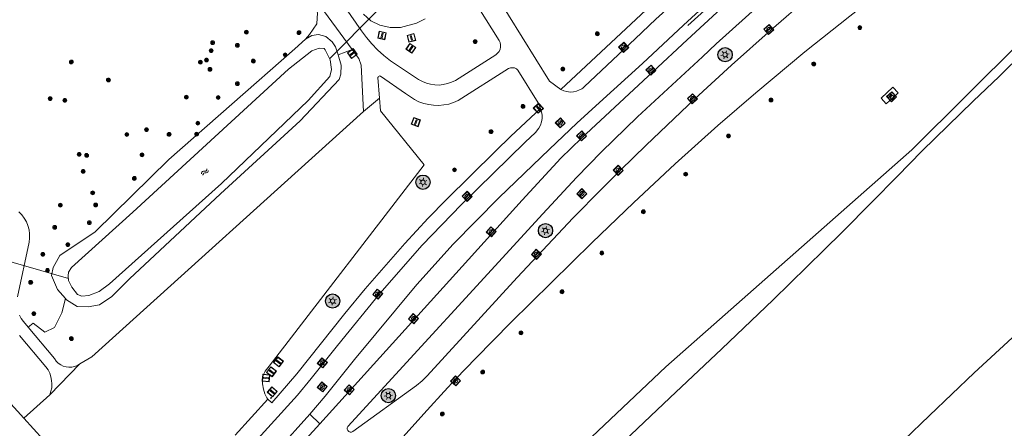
# Model space of a CAD drawing. Header units: metres. Extents: x 94279 to 96109, y 461866 to 463040.
# Tile 50 of 175: x 95088 to 95227, y 462111 to 462168. Entities that reach past the tile are written whole.
import ezdxf

# ---------------------------------------------------------------- set-up
doc = ezdxf.new("R2010")
doc.units = ezdxf.units.M
doc.layers.get('0').update_dxf_attribs({"linetype": 'CONTINUOUS'})
for name, color, linetype, lineweight in [('B-WE-OV-LICHTMAST', 252, 'CONTINUOUS', 25), ('G_GRENS_ALGEMEEN_0', 251, 'CONTINUOUS', 13), ('K_DUIKER_LIJN_-1', 251, 'CONTINUOUS', 13), ('Q_BOOM_0', 251, 'CONTINUOUS', 13), ('Q_INSPECTIE_OF_RIOOLPUT_0', 251, 'CONTINUOUS', 13), ('Q_KOLK_0', 251, 'CONTINUOUS', 13), ('Q_LICHTMAST_0', 251, 'CONTINUOUS', 13), ('Q_OPENBARE_VERLICHTINGSKAST_0', 251, 'CONTINUOUS', 13), ('Q_PAAL_STEEN_0', 251, 'CONTINUOUS', 13), ('Q_PAALTJE_0', 251, 'CONTINUOUS', 13), ('Q_VERKEERSBORDPAAL_0', 251, 'CONTINUOUS', 13), ('Q_VLAGGENMAST_0', 251, 'CONTINUOUS', 13), ('S_GBKN_SYMBOOL_WATER_0', 251, 'CONTINUOUS', 13), ('T_CULTUURGRENS_0', 251, 'CONTINUOUS', 13), ('T_HEK_LIJN_0', 251, 'CONTINUOUS', 13), ('V_WEGGRENS_0', 251, 'CONTINUOUS', 13), ('W_WATERGRENS_0', 251, 'CONTINUOUS', 13)]:
    doc.layers.add(name, color=color, linetype=linetype, lineweight=lineweight)

# ---------------------------------------------------------------- blocks, each defined once
blk = doc.blocks.new('Q_VERKEERSBORDPAAL')
for points in [[(-0.5, 0.5), (0.5, 0.5), (0.5, -0.5), (-0.5, -0.5)], [(-0.08, 0.33), (0.07, 0.33), (0.07, -0.33), (-0.08, -0.33)]]:
    blk.add_lwpolyline(points, close=True)
blk.add_lwpolyline([(-0.44, 0.46), (0.44, 0.46, -0.414214), (0.46, 0.44), (0.46, -0.44, -0.414214), (0.44, -0.46), (-0.44, -0.46, -0.414214), (-0.46, -0.44), (-0.46, 0.44), (-0.46, 0.44), (-0.46, 0.45), (-0.46, 0.45), (-0.46, 0.45), (-0.46, 0.45), (-0.46, 0.45), (-0.46, 0.45), (-0.46, 0.46), (-0.46, 0.46), (-0.46, 0.46), (-0.45, 0.46), (-0.45, 0.46), (-0.45, 0.46), (-0.45, 0.46), (-0.45, 0.46), (-0.45, 0.46), (-0.44, 0.46), (-0.44, 0.46)], format="xyb")
blk = doc.blocks.new('Q_LICHTMAST')
for points in [[(-0.26, 0.15), (-0.52, 0.3)], [(0, 0.3), (0, 0.6)], [(0.26, 0.15), (0.52, 0.3)], [(-0.26, -0.15), (-0.52, -0.3)], [(0, -0.3), (0, -0.6)], [(0.26, -0.15), (0.52, -0.3)]]:
    blk.add_lwpolyline(points)
blk.add_circle((0, 0), 0.3)
blk = doc.blocks.new('Q_VLAGGENMAST')
for points in [[(-0.5, 0.5), (0.5, 0.5), (0.5, -0.5), (-0.5, -0.5)], [(-0.08, 0.33), (0.07, 0.33), (0.07, -0.33), (-0.08, -0.33)]]:
    blk.add_lwpolyline(points, close=True)
blk.add_lwpolyline([(-0.44, 0.46), (0.44, 0.46, -0.414214), (0.46, 0.44), (0.46, -0.44, -0.414214), (0.44, -0.46), (-0.44, -0.46, -0.414214), (-0.46, -0.44), (-0.46, 0.44), (-0.46, 0.44), (-0.46, 0.45), (-0.46, 0.45), (-0.46, 0.45), (-0.46, 0.45), (-0.46, 0.45), (-0.46, 0.45), (-0.46, 0.46), (-0.46, 0.46), (-0.46, 0.46), (-0.45, 0.46), (-0.45, 0.46), (-0.45, 0.46), (-0.45, 0.46), (-0.45, 0.46), (-0.45, 0.46), (-0.44, 0.46), (-0.44, 0.46)], format="xyb")
blk = doc.blocks.new('Q_PAAL_STEEN')
for points in [[(-0.5, 0.5), (0.5, 0.5), (0.5, -0.5), (-0.5, -0.5)], [(-0.08, 0.33), (0.07, 0.33), (0.07, -0.33), (-0.08, -0.33)]]:
    blk.add_lwpolyline(points, close=True)
blk.add_lwpolyline([(-0.44, 0.46), (0.44, 0.46, -0.414214), (0.46, 0.44), (0.46, -0.44, -0.414214), (0.44, -0.46), (-0.44, -0.46, -0.414214), (-0.46, -0.44), (-0.46, 0.44), (-0.46, 0.44), (-0.46, 0.45), (-0.46, 0.45), (-0.46, 0.45), (-0.46, 0.45), (-0.46, 0.45), (-0.46, 0.45), (-0.46, 0.46), (-0.46, 0.46), (-0.46, 0.46), (-0.45, 0.46), (-0.45, 0.46), (-0.45, 0.46), (-0.45, 0.46), (-0.45, 0.46), (-0.45, 0.46), (-0.44, 0.46), (-0.44, 0.46)], format="xyb")
blk = doc.blocks.new('Q_PAALTJE')
at = {"color": 251, "true_color": 0x666666, "xscale": 0.1, "yscale": 0.1, "zscale": 0.01}
blk.add_blockref('Q_PAAL_STEEN', (0, 0), dxfattribs=at)
blk = doc.blocks.new('Q_KOLK')
blk.add_lwpolyline([(-0.5, 0.5), (0.5, 0.5), (0.5, -0.5), (-0.5, -0.5)], close=True)
for points in [[(-0.44, 0.46), (0.44, 0.46, -0.414214), (0.46, 0.44), (0.46, -0.44, -0.414214), (0.44, -0.46), (-0.44, -0.46, -0.414214), (-0.46, -0.44), (-0.46, 0.44, -0.414214), (-0.44, 0.46)], [(-0.34, 0.1, 0.380426), (-0.28, -0.18)], [(-0.01, 0.27, 0.240218), (-0.34, 0.1)], [(-0.19, 0.04, 0.853344), (-0.19, -0.03)], [(0.33, 0.11, 0.240191), (-0.01, 0.27)], [(0.18, -0.03, 0.849746), (0.18, 0.04)], [(0.27, -0.18, 0.380426), (0.33, 0.11)], [(-0.28, -0.18, 0.148452), (0.01, -0.26)], [(0.01, -0.26, 0.131742), (0.27, -0.18)]]:
    blk.add_lwpolyline(points, format="xyb")
for points in [[(-0.19, 0.04), (0.18, 0.04)], [(0.18, -0.03), (-0.19, -0.03)]]:
    blk.add_lwpolyline(points)
blk = doc.blocks.new('Q_INSPECTIE_OF_RIOOLPUT')
blk.add_lwpolyline([(-0.5, 0.5), (0.5, 0.5), (0.5, -0.5), (-0.5, -0.5)], close=True)
for points in [[(-0.44, 0.46), (0.44, 0.46, -0.414214), (0.46, 0.44), (0.46, -0.44, -0.414214), (0.44, -0.46), (-0.44, -0.46, -0.414214), (-0.46, -0.44), (-0.46, 0.44), (-0.46, 0.44), (-0.46, 0.45), (-0.46, 0.45), (-0.46, 0.45), (-0.46, 0.45), (-0.46, 0.45), (-0.46, 0.45), (-0.46, 0.46), (-0.46, 0.46), (-0.46, 0.46), (-0.45, 0.46), (-0.45, 0.46), (-0.45, 0.46), (-0.45, 0.46), (-0.45, 0.46), (-0.45, 0.46), (-0.44, 0.46), (-0.44, 0.46)], [(-0.34, 0.1, 0.380426), (-0.28, -0.18)], [(-0.01, 0.27, 0.240218), (-0.34, 0.1)], [(-0.19, 0.04, 0.853344), (-0.19, -0.03)], [(0.33, 0.11, 0.240191), (-0.01, 0.27)], [(0.18, -0.03, 0.849746), (0.18, 0.04)], [(0.27, -0.18, 0.380426), (0.33, 0.11)], [(-0.28, -0.18, 0.148452), (0.01, -0.26)], [(0.01, -0.26, 0.131742), (0.27, -0.18)]]:
    blk.add_lwpolyline(points, format="xyb")
for points in [[(-0.19, 0.04), (0.18, 0.04)], [(0.18, -0.03), (-0.19, -0.03)]]:
    blk.add_lwpolyline(points)
blk = doc.blocks.new('Q_OPENBARE_VERLICHTINGSKAST')
for points in [[(-0.5, 0.5), (0.5, 0.5), (0.5, -0.5), (-0.5, -0.5)], [(-0.26, 0.26), (0.25, 0.26), (0.25, 0.19), (-0.26, 0.19)], [(-0.26, 0.11), (0.25, 0.11), (0.25, -0.33), (-0.26, -0.33)]]:
    blk.add_lwpolyline(points, close=True)
blk.add_lwpolyline([(-0.44, 0.46), (0.44, 0.46, -0.414214), (0.46, 0.44), (0.46, -0.44, -0.414214), (0.44, -0.46), (-0.44, -0.46, -0.414214), (-0.46, -0.44), (-0.46, 0.44), (-0.46, 0.44), (-0.46, 0.45), (-0.46, 0.45), (-0.46, 0.45), (-0.46, 0.45), (-0.46, 0.45), (-0.46, 0.45), (-0.46, 0.46), (-0.46, 0.46), (-0.46, 0.46), (-0.45, 0.46), (-0.45, 0.46), (-0.45, 0.46), (-0.45, 0.46), (-0.45, 0.46), (-0.45, 0.46), (-0.44, 0.46), (-0.44, 0.46)], format="xyb")
blk.add_circle((-0.18, -0.03), 0.0354)
blk = doc.blocks.new('WATERSYMBOOL')
for points in [[(-0.5, 0.15), (-0.44, 0.21), (-0.31, 0.27), (-0.19, 0.27), (-0.06, 0.21), (0, 0.15), (0.06, 0.09), (0.19, 0.02), (0.31, 0.02), (0.44, 0.09), (0.5, 0.15)], [(-0.5, -0.15), (-0.44, -0.09), (-0.31, -0.02), (-0.19, -0.02), (-0.06, -0.09), (0, -0.15), (0.06, -0.21), (0.19, -0.27), (0.31, -0.27), (0.44, -0.21), (0.5, -0.15)]]:
    blk.add_lwpolyline(points)
blk = doc.blocks.new('Q_BOOM')
for radius in [0.27, 0.18, 0.09]:
    blk.add_circle((0, 0), radius)
blk = doc.blocks.new('LM')
at = {"linetype": 'ByBlock'}
h = blk.add_hatch(color=256, dxfattribs=at)
h.dxf.hatch_style = 1
edge = h.paths.add_edge_path()
edge.add_arc((0, 0), 1, 0, 360)
blk.add_circle((0, 0), 1, dxfattribs=at)

msp = doc.modelspace()

# ---------------------------------------------------------------- linework, layer by layer
at = {"layer": 'G_GRENS_ALGEMEEN_0'}
msp.add_line((95082.73, 462119.4), (95089.05, 462112.46), dxfattribs=at)
at = {"layer": 'K_DUIKER_LIJN_-1'}
for p, q in [((95138.57, 462169.49), (95131.92, 462162.81)), ((95095.29, 462132.01), (95082.37, 462135.75))]:
    msp.add_line(p, q, dxfattribs=at)
at = {"layer": 'T_CULTUURGRENS_0'}
msp.add_line((95133.15, 462163.35), (95135.11, 462164.11), dxfattribs=at)
for points in [[(95083.67, 462219.22), (95092.2, 462225.26), (95092.95, 462226.01), (95093.99, 462226.39), (95095.78, 462226.39), (95097.1, 462225.82), (95104.06, 462214.81), (95107.73, 462210), (95111.5, 462204.73), (95120.06, 462189.95), (95124.77, 462177.33), (95126.56, 462173.57), (95128.16, 462171.78), (95128.82, 462171.78), (95129.66, 462170.65), (95130.23, 462169.24), (95130.13, 462167.73), (95129.1, 462166.22), (95128.54, 462165.57)], [(95136.68, 462169.07), (95137.72, 462168.11), (95138.98, 462167.53), (95140.45, 462167.21), (95141.9, 462167.18), (95144.14, 462167.79), (95145.36, 462168.41)], [(95133.15, 462163.35), (95132.75, 462164.51), (95132.32, 462165.18), (95131.41, 462165.92), (95130.4, 462166.2), (95129.46, 462166.06), (95128.54, 462165.57)], [(95128.54, 462165.57), (95127.06, 462164.2), (95109.37, 462148.69), (95099.06, 462138.58), (95094.08, 462135.24), (95093.14, 462133.59), (95092.92, 462132.43), (95093.75, 462130.47), (95094.88, 462129.22)], [(95094.88, 462129.22), (95095.04, 462129.04), (95096.53, 462128.09), (95098.07, 462128.05), (95099.67, 462128.33), (95101.38, 462129.5), (95103.86, 462131.98), (95116.61, 462143.88), (95127.79, 462154.14), (95133.28, 462159.93), (95133.51, 462160.68), (95133.54, 462161.9), (95133.15, 462163.35)], [(95089.65, 462125.23), (95090.37, 462125.78), (95092.01, 462124.51), (95093.33, 462125.17), (95094.37, 462127.24), (95094.88, 462129.22)]]:
    msp.add_lwpolyline(points, dxfattribs=at)
at = {"layer": 'T_HEK_LIJN_0'}
msp.add_lwpolyline([(95220.97, 462202.3), (95219.34, 462200.88), (95182.18, 462167.5)], dxfattribs=at)
at = {"layer": 'V_WEGGRENS_0'}
for p, q in [((95211.56, 462157.91), (95211.7, 462158.04)), ((95138.95, 462157.28), (95136.69, 462155.43)), ((95096.9, 462120.06), (95092.69, 462115.74)), ((95089.05, 462112.46), (95092.69, 462115.74)), ((95123.28, 462115.12), (95118.69, 462110.07)), ((95101.05, 462099.28), (95089.05, 462112.46)), ((95121.06, 462104.02), (95129.15, 462113.03)), ((95130.58, 462111.68), (95129.15, 462113.03)), ((95130.58, 462111.68), (95122.43, 462102.78))]:
    msp.add_line(p, q, dxfattribs=at)
for points in [[(95155.74, 462165.39), (95144.32, 462183.54), (95114.2, 462230.76), (95101.45, 462250), (95088.88, 462269.39), (95068.66, 462301.62), (95061.94, 462312.23), (95061.77, 462312.19)], [(95164.4, 462158.52), (95177.05, 462170.34), (95176.84, 462170.59), (95178.08, 462171.78), (95178.32, 462171.54), (95195.32, 462186.96), (95236.41, 462223.31), (95250.94, 462235.49), (95269.25, 462250), (95272.69, 462252.72), (95273.6, 462253.4), (95274.46, 462254.13), (95275.27, 462254.92), (95276.03, 462255.75), (95276.74, 462256.63), (95280, 462260.66), (95283.44, 462264.86), (95284.84, 462266.45), (95286.89, 462268.64), (95288.83, 462270.55), (95290.6, 462272.15), (95292.84, 462273.94), (95295.23, 462275.62), (95294.57, 462276.28)], [(95293.99, 462272.38), (95291.66, 462270.47), (95288.04, 462267.01), (95286.65, 462265.54), (95284.05, 462262.51), (95281.52, 462259.37), (95279.33, 462256.67), (95277.45, 462254.37), (95276.93, 462253.76), (95276.37, 462253.18), (95275.78, 462252.63), (95275.16, 462252.12), (95274.51, 462251.64), (95272.44, 462250), (95251.79, 462233.62), (95237.19, 462221.36), (95196.74, 462185.56), (95177.7, 462168.38), (95174.79, 462165.6), (95167.72, 462158.95)], [(95169.83, 462156.7), (95175.82, 462162.17), (95181.58, 462167.53), (95198.74, 462183.25), (95238.95, 462218.72), (95254.59, 462231.88), (95273.62, 462247.07), (95274.39, 462247.62), (95275.15, 462248.18), (95275.9, 462248.77), (95276.63, 462249.37), (95277.34, 462250), (95278.12, 462250.73), (95278.87, 462251.48), (95279.61, 462252.25), (95280.31, 462253.05), (95281, 462253.87), (95283.62, 462256.92), (95291.53, 462266.19)], [(95295.37, 462262.21), (95293.07, 462260.03), (95290.05, 462257.38), (95273.87, 462244.81), (95268.35, 462240.48), (95261.67, 462235.16), (95249.65, 462225.43), (95236.62, 462214.22), (95188.66, 462171.55), (95182.09, 462165.45)], [(95184.24, 462163.11), (95186.18, 462164.9), (95204.05, 462181), (95205.59, 462182.33), (95211.92, 462187.29), (95215.16, 462189.68), (95220.21, 462192.95), (95221.04, 462193.54), (95228.22, 462199.01), (95233.68, 462203.41), (95245.86, 462213.89), (95255.04, 462221.7), (95265.84, 462230.74), (95272.03, 462235.83), (95278.35, 462240.82), (95299.31, 462257.05)], [(95307.04, 462247.99), (95292.72, 462236.91), (95217.57, 462178.63), (95204.92, 462168.77), (95198.64, 462163.8), (95191.72, 462158.03), (95186.41, 462153.45), (95180.43, 462148.11), (95174.56, 462142.65), (95168.79, 462137.09), (95157.38, 462125.86), (95152.44, 462120.89), (95149.66, 462117.99), (95148.02, 462116.19)], [(95135.11, 462164.11), (95128.9, 462172.64), (95127.46, 462175.27), (95125.48, 462179.89), (95121.91, 462188.21), (95118.82, 462194.59), (95115.6, 462200.49), (95112.57, 462205.46), (95104.51, 462216.94), (95095.84, 462229.74)], [(95248.93, 462210.86), (95212.57, 462182.61), (95208.66, 462179.48), (95204.82, 462176.29), (95199.18, 462171.48), (95193.9, 462166.87), (95188.35, 462161.94), (95183.17, 462157.2), (95176.34, 462150.72), (95172.77, 462147.19), (95170.1, 462144.55), (95166.11, 462140.51), (95158.26, 462132.18), (95145.62, 462118.38)], [(95147.43, 462184.38), (95162.79, 462159.69), (95164.4, 462158.52)], [(95133.41, 462171.08), (95136.41, 462166.73), (95137.11, 462165.79), (95137.87, 462164.9), (95138.68, 462164.06), (95139.55, 462163.27), (95140.47, 462162.55), (95144.43, 462159.91), (95144.96, 462159.62), (95145.52, 462159.4), (95146.1, 462159.24), (95146.69, 462159.16), (95147.29, 462159.14), (95147.89, 462159.2), (95148.48, 462159.33), (95149.05, 462159.53), (95149.59, 462159.79), (95155.27, 462163.39), (95155.52, 462163.6), (95155.72, 462163.85), (95155.86, 462164.14), (95155.93, 462164.46), (95155.94, 462164.78), (95155.88, 462165.1), (95155.74, 462165.39)], [(95231.64, 462167.82), (95232.48, 462167.01), (95229.44, 462163.83), (95225.86, 462160.34), (95222.24, 462156.89), (95218.66, 462153.4), (95215.09, 462149.9), (95211.58, 462146.34), (95208.06, 462142.79), (95203.85, 462138.53), (95201.34, 462136.03), (95194.17, 462129.04), (95186.95, 462122.18), (95179.67, 462115.32), (95172.42, 462108.43), (95165.24, 462101.46), (95158.14, 462094.42), (95151.07, 462087.35), (95144.06, 462080.22), (95137.05, 462073.08), (95129.58, 462065.35), (95128.43, 462064.16)], [(95182.09, 462165.45), (95177.31, 462161), (95167.28, 462151.68), (95164.4, 462148.9), (95158.95, 462143.01), (95130.58, 462111.68)], [(95146.52, 462088.34), (95157.52, 462099.22), (95179.12, 462119.64), (95213.62, 462150.04), (95228.93, 462165.25)], [(95134.5, 462111.31), (95161.85, 462141.11), (95166.6, 462146.19), (95170.11, 462149.79), (95175.12, 462154.69), (95184.24, 462163.11)], [(95136.69, 462155.43), (95136.38, 462161.94), (95136.02, 462162.85), (95135.7, 462163.28), (95135.11, 462164.11)], [(95158.36, 462161.23), (95158.14, 462161.41), (95157.89, 462161.53), (95157.61, 462161.57), (95157.33, 462161.54), (95157.06, 462161.44), (95150, 462156.95), (95149.34, 462156.68), (95148.66, 462156.48), (95147.96, 462156.35), (95147.25, 462156.29), (95146.54, 462156.31), (95145.84, 462156.4), (95145.15, 462156.57), (95144.48, 462156.8), (95143.83, 462157.11), (95142.61, 462157.95), (95139.08, 462160.39), (95138.99, 462160.41), (95138.89, 462160.39), (95138.8, 462160.34), (95138.74, 462160.26), (95138.71, 462160.17), (95138.95, 462157.28)], [(95161.54, 462155.86), (95161.21, 462156.64), (95158.36, 462161.23)], [(95167, 462158.45), (95167.16, 462158.53), (95167.31, 462158.62), (95167.45, 462158.72), (95167.59, 462158.83), (95167.72, 462158.95)], [(95164.4, 462158.52), (95164.81, 462158.33), (95165.24, 462158.21), (95165.69, 462158.16), (95166.14, 462158.19), (95166.58, 462158.28), (95167, 462158.45)], [(95211.7, 462158.04), (95210.98, 462158.84), (95209.32, 462157.3), (95210.04, 462156.52), (95211.56, 462157.91)], [(95138.95, 462157.28), (95139.09, 462155.51), (95145.21, 462147.97), (95123.44, 462119.74), (95122.9, 462119.03), (95122.56, 462118.41), (95122.5, 462117.9), (95122.54, 462117.26), (95122.65, 462116.51), (95122.86, 462115.86), (95123.14, 462115.29), (95123.28, 462115.12)], [(95129.15, 462113.03), (95131.32, 462115.55), (95135.42, 462120.69), (95144.16, 462131.18), (95149.3, 462136.83), (95155.69, 462143.34), (95162.8, 462150.13), (95166.65, 462153.8), (95169.83, 462156.7)], [(95096.9, 462120.06), (95098.58, 462121.05), (95136.69, 462155.43)], [(95123.28, 462115.12), (95123.82, 462114.62), (95127.36, 462118.67), (95134.09, 462127.13), (95136.94, 462130.59), (95142.5, 462136.93), (95145.78, 462140.48), (95148.3, 462143.07), (95155.21, 462149.85), (95157.39, 462151.96), (95161.54, 462155.86)], [(95161.3, 462153.08), (95161.52, 462153.5), (95161.68, 462153.96), (95161.76, 462154.44), (95161.76, 462154.92), (95161.69, 462155.4), (95161.54, 462155.86)], [(95150.46, 462142.42), (95159.36, 462151.13), (95160.83, 462152.5), (95161.3, 462153.08)], [(95053.75, 462039.53), (95054.51, 462040.41), (95069.74, 462057.21), (95075.32, 462062.91), (95082.96, 462069.99), (95096.27, 462082.08), (95098.04, 462083.78), (95100.16, 462085.9), (95120.07, 462107.55), (95127.43, 462115.7), (95129.36, 462118.02), (95133.03, 462122.63), (95139, 462129.93), (95144.93, 462136.68), (95150.46, 462142.42)], [(95088.35, 462141.39), (95088.76, 462140.97), (95089.11, 462140.5), (95089.4, 462139.99), (95089.62, 462139.44), (95089.77, 462138.87), (95089.85, 462138.29), (95089.85, 462137.7), (95089.77, 462137.12), (95088.16, 462129.48)], [(95088.43, 462126.9), (95088.68, 462126.44), (95088.99, 462126.01), (95089.65, 462125.23)], [(95089.65, 462125.23), (95093.36, 462120.81), (95093.6, 462120.47), (95093.88, 462120.18), (95094.21, 462119.94), (95094.58, 462119.76), (95094.97, 462119.65), (95095.37, 462119.6), (95095.78, 462119.61), (95096.17, 462119.7), (95096.55, 462119.85), (95096.9, 462120.06)], [(95148.06, 462045.42), (95151.62, 462049.1), (95159.13, 462056.7), (95165.94, 462064.02), (95173.09, 462071.02), (95180.23, 462078.02), (95187.45, 462084.94), (95194.71, 462091.79), (95201.85, 462098.79), (95208.9, 462105.9), (95216.1, 462112.84), (95222.37, 462118.83), (95229.49, 462125.35)], [(95092.69, 462115.74), (95092.85, 462116.23), (95092.95, 462116.73), (95092.98, 462117.25), (95092.94, 462117.76), (95092.84, 462118.26), (95092.67, 462118.75), (95092.44, 462119.21), (95092.15, 462119.63), (95088.42, 462124.05)], [(95145.62, 462118.38), (95144.91, 462117.67), (95144.14, 462117.02), (95135.21, 462110.57), (95135.02, 462110.5), (95134.82, 462110.5), (95134.63, 462110.58), (95134.49, 462110.73), (95134.41, 462110.91), (95134.42, 462111.12), (95134.5, 462111.31)], [(95148.02, 462116.19), (95145.62, 462113.56), (95137.57, 462104.65), (95125.36, 462091.33), (95113.3, 462078.06)]]:
    msp.add_lwpolyline(points, dxfattribs=at)
at = {"layer": 'W_WATERGRENS_0'}
msp.add_lwpolyline([(95104.33, 462141.34), (95095.74, 462133.56), (95095.31, 462132.91), (95095.26, 462132.41), (95095.3, 462131.74), (95095.78, 462130.8), (95096.59, 462129.81), (95097.18, 462129.56), (95098.14, 462129.64), (95099.62, 462130.2), (95101.05, 462131.28), (95116.76, 462145.33), (95128.92, 462156.96), (95131.96, 462160.33), (95132.2, 462161.33), (95132, 462162.65), (95131.33, 462164.06), (95131.17, 462164.28), (95130.48, 462164.32), (95129.46, 462163.93), (95126.17, 462161.38), (95104.33, 462141.34)], dxfattribs=at)

# ---------------------------------------------------------------- block references
at = {"layer": 'B-WE-OV-LICHTMAST'}
for p in [(95187.43, 462163.38), (95145.04, 462145.52), (95162.23, 462138.74), (95132.36, 462128.87), (95140.19, 462115.62)]:
    msp.add_blockref('LM', p, dxfattribs=at)
at = {"layer": 'Q_BOOM_0'}
for p, rotation in [((95206.33, 462167.19), 37.93637710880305), ((95120.25, 462166.54), 41.2404410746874), ((95127.64, 462166.48), 49.40596533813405), ((95169.5, 462166.32), 43.06295116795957), ((95115.54, 462165.07), 41.2404410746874), ((95118.99, 462164.7), 41.2404410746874), ((95152.37, 462165.21), 122.1968224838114), ((95115.32, 462163.95), 41.2404410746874), ((95125.7, 462163.37), 41.24044107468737), ((95095.7, 462162.37), 44.42184138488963), ((95113.8, 462162.34), 41.2404410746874), ((95114.67, 462162.65), 41.2404410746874), ((95115.17, 462161.34), 41.2404410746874), ((95121.23, 462162.49), 41.2404410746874), ((95164.67, 462161.39), 43.06295116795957), ((95199.87, 462162.09), 39.82104345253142), ((95100.91, 462159.85), 41.2404410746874), ((95118.99, 462159.33), 41.2404410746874), ((95092.73, 462157.22), 159.0425087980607), ((95111.84, 462157.43), 41.2404410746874), ((95116.3, 462157.39), 41.2404410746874), ((95094.79, 462156.99), 44.42184138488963), ((95159.07, 462156.14), 43.19320619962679), ((95193.87, 462157.05), 39.82104345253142), ((95113.46, 462153.8), 41.2404410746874), ((95103.5, 462152.2), 44.42184138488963), ((95106.25, 462152.88), 41.2404410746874), ((95109.42, 462152.22), 41.2404410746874), ((95113.3, 462152.26), 41.2404410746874), ((95154.6, 462152.6), 44.15688540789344), ((95187.91, 462151.99), 40.82716382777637), ((95096.81, 462149.43), 44.42184138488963), ((95097.85, 462149.28), 44.42184138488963), ((95105.62, 462149.35), 44.42184138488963), ((95097.37, 462147.05), 44.42184138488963), ((95149.46, 462147.26), 44.41029128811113), ((95181.91, 462146.65), 41.7184122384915), ((95104.55, 462146.05), 44.42184138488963), ((95098.71, 462144.04), 44.42184138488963), ((95094.16, 462142.3), 112.0727799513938), ((95099.12, 462142.32), 44.42184138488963), ((95175.97, 462141.38), 42.98885176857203), ((95098.23, 462139.85), 44.42184138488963), ((95093.36, 462139.2), 97.22159574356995), ((95095.22, 462136.77), 33.88364257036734), ((95091.7, 462135.41), 60.23641293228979), ((95170.13, 462135.59), 44.52929438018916), ((95092.36, 462133.16), 79.46968318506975), ((95090.01, 462131.49), 78.08715807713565), ((95164.56, 462130.17), 44.52929438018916), ((95090.44, 462127.1), 37.83596522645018), ((95158.8, 462124.41), 45.19065783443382), ((95095.71, 462123.61), 26.5650511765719), ((95153.42, 462118.92), 46.19915606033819), ((95147.75, 462113.05), 47.66564617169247)]:
    msp.add_blockref('Q_BOOM', p, dxfattribs=dict(at, rotation=rotation))
at = {"layer": 'Q_INSPECTIE_OF_RIOOLPUT_0'}
for p, rotation in [((95164.3, 462153.83), 43.27212891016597), ((95167.34, 462143.91), 45.43507722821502), ((95130.91, 462116.83), 51.38784857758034)]:
    msp.add_blockref('Q_INSPECTIE_OF_RIOOLPUT', p, dxfattribs=dict(at, rotation=rotation))
at = {"layer": 'Q_KOLK_0'}
for p, rotation in [((95193.56, 462166.91), 41.5944637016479), ((95173.2, 462164.42), 43.2665723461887), ((95177.02, 462161.22), 42.90409818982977), ((95182.85, 462157.22), 43.49901250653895), ((95167.29, 462152.01), 42.90409818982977), ((95172.44, 462147.19), 44.60054465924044), ((95151.23, 462143.54), 44.35874113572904), ((95154.62, 462138.58), 47.83411101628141), ((95160.96, 462135.42), 46.68510056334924), ((95138.69, 462129.84), 50.69776802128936), ((95143.71, 462126.4), 47.83411101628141), ((95130.92, 462120.2), 51.49969228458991), ((95149.62, 462117.68), 47.66609641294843), ((95134.7, 462116.43), 47.83411101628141)]:
    msp.add_blockref('Q_KOLK', p, dxfattribs=dict(at, rotation=rotation))
at = {"layer": 'Q_LICHTMAST_0'}
for p, rotation in [((95187.43, 462163.38), 41.5944637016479), ((95145.04, 462145.52), 52.36055996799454), ((95162.23, 462138.74), 46.68510056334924), ((95132.36, 462128.87), 52.36055996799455), ((95140.19, 462115.62), 35.84608727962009)]:
    msp.add_blockref('Q_LICHTMAST', p, dxfattribs=dict(at, rotation=rotation))
at = {"layer": 'Q_OPENBARE_VERLICHTINGSKAST_0', "rotation": 42.65747737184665}
msp.add_blockref('Q_OPENBARE_VERLICHTINGSKAST', (95210.79, 462157.49), dxfattribs=at)
at = {"layer": 'Q_PAAL_STEEN_0'}
for p, rotation in [((95143.42, 462165.75), 15.22261968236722), ((95143.35, 462164.28), 146.2865723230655), ((95135.13, 462163.55), 126.0232236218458), ((95144.04, 462153.94), 160.5197168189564), ((95124.76, 462120.34), 52.36055996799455), ((95123.77, 462118.97), 52.8455015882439), ((95123.02, 462118.09), 82.9024241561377)]:
    msp.add_blockref('Q_PAAL_STEEN', p, dxfattribs=dict(at, rotation=rotation))
at = {"layer": 'Q_PAALTJE_0', "rotation": 137.4752218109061}
msp.add_blockref('Q_PAALTJE', (95123.74, 462115.3), dxfattribs=at)
at = {"layer": 'Q_VERKEERSBORDPAAL_0'}
for p, rotation in [((95139.29, 462166.09), 167.5615252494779), ((95161.23, 462155.88), 43.19320619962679)]:
    msp.add_blockref('Q_VERKEERSBORDPAAL', p, dxfattribs=dict(at, rotation=rotation))
at = {"layer": 'Q_VLAGGENMAST_0', "rotation": 48.89724865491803}
msp.add_blockref('Q_VLAGGENMAST', (95123.9, 462116.15), dxfattribs=at)
at = {"layer": 'S_GBKN_SYMBOOL_WATER_0', "rotation": 42.54380357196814}
msp.add_blockref('WATERSYMBOOL', (95114.44, 462146.94), dxfattribs=at)

doc.saveas('drawing.dxf')
